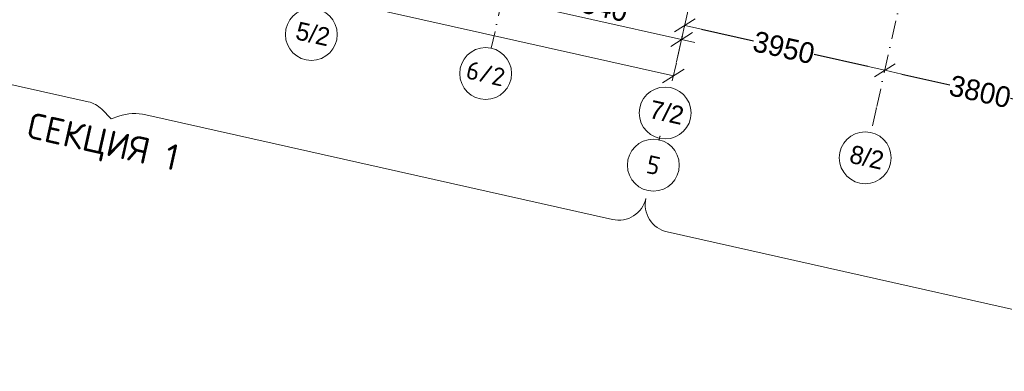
# Model space of a CAD drawing. Header units: millimetres. Extents: x -7145531 to -6681560, y 6117368 to 6219355.
# Tile 9 of 144: x -6950471 to -6931503, y 6119575 to 6126352. Entities that reach past the tile are written whole.
import ezdxf
from ezdxf.enums import TextEntityAlignment as Align

# ---------------------------------------------------------------- set-up
doc = ezdxf.new("R2010")
doc.units = ezdxf.units.MM
doc.header["$MEASUREMENT"] = 0
doc.linetypes.add('Штрихпунктирная', pattern=[670.277762, 352.777767, -176.388884, 0, -141.111112])
for name, color, linetype, lineweight in [('0_Ном._пера__1', 7, 'Continuous', 0), ('0_Ном._пера__120', 7, 'Continuous', 0), ('АР-Чертеж-Оси габаритные.АР_Ном._пера__120', 7, 'Continuous', 0), ('АР-Чертеж-Оси_Осевые размеры.АР_Ном._пера__1', 7, 'Continuous', 0), ('АР-Чертеж-Оси_Осевые размеры.АР_Ном._пера__120', 7, 'Continuous', 0)]:
    doc.layers.add(name, color=color, linetype=linetype, lineweight=lineweight)
doc.layers.add('АР-Чертеж-Оси габаритные.АР', color=7, linetype='Continuous')
doc.layers.add('АР-Чертеж-Оси_Осевые размеры.АР', color=7, linetype='Continuous')
doc.styles.add('РЎР“Р•РќР•Р\xa0Р\x98Р\xa0_РЎРўР\x98Р›Р¬_3', font='GOTHIC.TTF')
doc.styles.add('РЎР“Р•РќР•Р\xa0Р\x98Р\xa0_РЎРўР\x98Р›Р¬_8', font='isocpeur.ttf')
doc.dimstyles.new('СГЕНЕРИР_СТИЛЬ__2', dxfattribs={"dimtxt": 400, "dimasz": 332.5, "dimexe": 0.18, "dimexo": 0.0625, "dimgap": 0, "dimtad": 1, "dimdec": 0, "dimzin": 0, "dimdsep": 46, "dimtxsty": 'РЎР“Р•РќР•Р\xa0Р\x98Р\xa0_РЎРўР\x98Р›Р¬_3', "dimblk": 'ARROWHEAD_6', "dimblk1": 'ARROWHEAD_6', "dimblk2": 'ARROWHEAD_6', "dimcen": 0.09, "dimse1": 1, "dimse2": 1, "dimclrd": 7, "dimclre": 7, "dimclrt": 7, "dimazin": 0, "dimtfac": 1, "dimtdec": 4, "dimtmove": 0, "dimatfit": 3, "dimfxl": 1, "dimtolj": 1, "dimtzin": 0, "dimarcsym": 0})
doc.dimstyles.new('СГЕНЕРИР_СТИЛЬ__5', dxfattribs={"dimtxt": 400, "dimasz": 332.5, "dimexe": 0.18, "dimexo": 0.0625, "dimgap": 0, "dimtad": 1, "dimdec": 0, "dimzin": 0, "dimdsep": 46, "dimtxsty": 'РЎР“Р•РќР•Р\xa0Р\x98Р\xa0_РЎРўР\x98Р›Р¬_3', "dimblk": 'ARROWHEAD_6', "dimblk1": 'ARROWHEAD_6', "dimblk2": 'ARROWHEAD_6', "dimcen": 0.09, "dimse1": 1, "dimse2": 1, "dimclrd": 7, "dimclre": 7, "dimclrt": 7, "dimazin": 0, "dimtfac": 1, "dimtdec": 4, "dimtmove": 2, "dimatfit": 3, "dimfxl": 1, "dimtolj": 1, "dimtzin": 0, "dimarcsym": 0})

# ---------------------------------------------------------------- blocks, each defined once
blk = doc.blocks.new('Стандартный Маркер Сетки[63]_8', base_point=(-7160681, 6147694))
at = {"layer": 'АР-Чертеж-Оси_Осевые размеры.АР_Ном._пера__120', "color": 7, "linetype": 'Штрихпунктирная', "lineweight": 0}
for p, q in [((-7160788, 6147219), (-7165571, 6125920)), ((-7165571, 6125920), (-7165678, 6125445))]:
    blk.add_line(p, q, dxfattribs=at)
at = {"layer": 'АР-Чертеж-Оси_Осевые размеры.АР_Ном._пера__120', "color": 7, "linetype": 'Continuous', "lineweight": 0}
blk.add_circle((-7165787, 6124957), 500, dxfattribs=at)
at = {"layer": 'АР-Чертеж-Оси_Осевые размеры.АР_Ном._пера__120', "color": 7, "linetype": 'Штрихпунктирная', "lineweight": 0}
blk.add_point((-7165571, 6125920), dxfattribs=at)
blk.add_point((-7165571, 6125920), dxfattribs=at)
at = {"layer": 'АР-Чертеж-Оси_Осевые размеры.АР_Ном._пера__120', "color": 7, "lineweight": 0, "style": 'РЎР“Р•РќР•Р\xa0Р\x98Р\xa0_РЎРўР\x98Р›Р¬_3'}
blk.add_attdef('AC_MarkerText_1', text='', height=350, rotation=347.3417, dxfattribs=at).set_placement((-7165717, 6125138), align=Align.TOP_CENTER)
blk = doc.blocks.new('Стандартный Маркер Сетки[65]_8', base_point=(-7156827, 6146828))
at = {"layer": 'АР-Чертеж-Оси_Осевые размеры.АР_Ном._пера__120', "color": 7, "linetype": 'Штрихпунктирная', "lineweight": 0}
for p, q in [((-7156934, 6146354), (-7161717, 6125054)), ((-7161717, 6125054), (-7161824, 6124580))]:
    blk.add_line(p, q, dxfattribs=at)
at = {"layer": 'АР-Чертеж-Оси_Осевые размеры.АР_Ном._пера__120', "color": 7, "linetype": 'Continuous', "lineweight": 0}
blk.add_circle((-7161933, 6124092), 500, dxfattribs=at)
at = {"layer": 'АР-Чертеж-Оси_Осевые размеры.АР_Ном._пера__120', "color": 7, "linetype": 'Штрихпунктирная', "lineweight": 0}
blk.add_point((-7161717, 6125054), dxfattribs=at)
blk.add_point((-7161717, 6125054), dxfattribs=at)
at = {"layer": 'АР-Чертеж-Оси_Осевые размеры.АР_Ном._пера__120', "color": 7, "lineweight": 0, "style": 'РЎР“Р•РќР•Р\xa0Р\x98Р\xa0_РЎРўР\x98Р›Р¬_3'}
blk.add_attdef('AC_MarkerText_1', text='', height=350, rotation=347.3417, dxfattribs=at).set_placement((-7161863, 6124273), align=Align.TOP_CENTER)
blk = doc.blocks.new('Стандартный Маркер Сетки[77]_8', base_point=(-7165889, 6124505))
at = {"layer": 'АР-Чертеж-Оси габаритные.АР_Ном._пера__120', "color": 7, "linetype": 'Штрихпунктирная', "lineweight": 0}
blk.add_line((-7165889, 6124505), (-7165904, 6124438), dxfattribs=at)
at = {"layer": 'АР-Чертеж-Оси габаритные.АР_Ном._пера__120', "color": 7, "linetype": 'Continuous', "lineweight": 0}
blk.add_circle((-7166014, 6123950), 500, dxfattribs=at)
at = {"layer": 'АР-Чертеж-Оси габаритные.АР_Ном._пера__120', "color": 7, "linetype": 'Штрихпунктирная', "lineweight": 0}
for p in [(-7165889, 6124505), (-7165904, 6124438), (-7165904, 6124438), (-7165904, 6124438)]:
    blk.add_point(p, dxfattribs=at)
at = {"layer": 'АР-Чертеж-Оси габаритные.АР_Ном._пера__120', "color": 7, "lineweight": 0, "style": 'РЎР“Р•РќР•Р\xa0Р\x98Р\xa0_РЎРўР\x98Р›Р¬_8'}
blk.add_attdef('AC_MarkerText_1', text='', height=350, rotation=347.3417, dxfattribs=at).set_placement((-7165975, 6124121), align=Align.TOP_CENTER)
blk = doc.blocks.new('Стандартный Маркер Сетки[83]_8', base_point=(-7160681, 6147694))
at = {"layer": 'АР-Чертеж-Оси_Осевые размеры.АР_Ном._пера__120', "color": 7, "linetype": 'Штрихпунктирная', "lineweight": 0}
for p, q in [((-7160788, 6147219), (-7165571, 6125920)), ((-7165571, 6125920), (-7165678, 6125445))]:
    blk.add_line(p, q, dxfattribs=at)
at = {"layer": 'АР-Чертеж-Оси_Осевые размеры.АР_Ном._пера__120', "color": 7, "linetype": 'Continuous', "lineweight": 0}
blk.add_circle((-7165787, 6124957), 500, dxfattribs=at)
at = {"layer": 'АР-Чертеж-Оси_Осевые размеры.АР_Ном._пера__120', "color": 7, "linetype": 'Штрихпунктирная', "lineweight": 0}
blk.add_point((-7165571, 6125920), dxfattribs=at)
blk.add_point((-7165571, 6125920), dxfattribs=at)
at = {"layer": 'АР-Чертеж-Оси_Осевые размеры.АР_Ном._пера__120', "color": 7, "lineweight": 0, "style": 'РЎР“Р•РќР•Р\xa0Р\x98Р\xa0_РЎРўР\x98Р›Р¬_3'}
blk.add_attdef('AC_MarkerText_1', text='', height=350, rotation=347.3417, dxfattribs=at).set_placement((-7165717, 6125138), align=Align.TOP_CENTER)
blk = doc.blocks.new('Стандартный Маркер Сетки[85]_8', base_point=(-7156827, 6146828))
at = {"layer": 'АР-Чертеж-Оси_Осевые размеры.АР_Ном._пера__120', "color": 7, "linetype": 'Штрихпунктирная', "lineweight": 0}
for p, q in [((-7156934, 6146354), (-7161717, 6125054)), ((-7161717, 6125054), (-7161824, 6124580))]:
    blk.add_line(p, q, dxfattribs=at)
at = {"layer": 'АР-Чертеж-Оси_Осевые размеры.АР_Ном._пера__120', "color": 7, "linetype": 'Continuous', "lineweight": 0}
blk.add_circle((-7161933, 6124092), 500, dxfattribs=at)
at = {"layer": 'АР-Чертеж-Оси_Осевые размеры.АР_Ном._пера__120', "color": 7, "linetype": 'Штрихпунктирная', "lineweight": 0}
blk.add_point((-7161717, 6125054), dxfattribs=at)
blk.add_point((-7161717, 6125054), dxfattribs=at)
at = {"layer": 'АР-Чертеж-Оси_Осевые размеры.АР_Ном._пера__120', "color": 7, "lineweight": 0, "style": 'РЎР“Р•РќР•Р\xa0Р\x98Р\xa0_РЎРўР\x98Р›Р¬_3'}
blk.add_attdef('AC_MarkerText_1', text='', height=350, rotation=347.3417, dxfattribs=at).set_placement((-7161863, 6124273), align=Align.TOP_CENTER)
blk = doc.blocks.new('Стандартный Маркер Сетки[90]_8', base_point=(-7165889, 6124505))
at = {"layer": 'АР-Чертеж-Оси габаритные.АР_Ном._пера__120', "color": 7, "linetype": 'Штрихпунктирная', "lineweight": 0}
blk.add_line((-7165889, 6124505), (-7165904, 6124438), dxfattribs=at)
at = {"layer": 'АР-Чертеж-Оси габаритные.АР_Ном._пера__120', "color": 7, "linetype": 'Continuous', "lineweight": 0}
blk.add_circle((-7166014, 6123950), 500, dxfattribs=at)
at = {"layer": 'АР-Чертеж-Оси габаритные.АР_Ном._пера__120', "color": 7, "linetype": 'Штрихпунктирная', "lineweight": 0}
for p in [(-7165889, 6124505), (-7165904, 6124438), (-7165904, 6124438), (-7165904, 6124438)]:
    blk.add_point(p, dxfattribs=at)
at = {"layer": 'АР-Чертеж-Оси габаритные.АР_Ном._пера__120', "color": 7, "lineweight": 0, "style": 'РЎР“Р•РќР•Р\xa0Р\x98Р\xa0_РЎРўР\x98Р›Р¬_8'}
blk.add_attdef('AC_MarkerText_1', text='', height=350, rotation=347.3417, dxfattribs=at).set_placement((-7165975, 6124121), align=Align.TOP_CENTER)
blk = doc.blocks.new('ARROWHEAD_6')
at = {"color": 0, "linetype": 'Continuous', "lineweight": 0}
for p, q in [((0, 0), (-1, 0)), ((-0.5, -0.5), (0.5, 0.5))]:
    blk.add_line(p, q, dxfattribs=at)
blk = doc.blocks.new('*D583', base_point=(-6566190, 6562678))
at = {"layer": 'Defpoints', "color": 0, "linetype": 'Continuous', "transparency": 16777216}
for p in [(-6932159, 6132704), (-6928608, 6131173), (-6933804, 6125377)]:
    blk.add_point(p, dxfattribs=at)
at = {"layer": 'АР-Чертеж-Оси_Осевые размеры.АР', "color": 7, "linetype": 'Continuous', "lineweight": -2, "transparency": 16777216}
for p, q in [((-6933480, 6125305), (-6932553, 6125096)), ((-6930421, 6124618), (-6931385, 6124834))]:
    blk.add_line(p, q, dxfattribs=at)
at = {"layer": 'АР-Чертеж-Оси_Осевые размеры.АР', "color": 7, "linetype": 'Continuous', "lineweight": -2, "transparency": 16777216, "xscale": 332.5, "yscale": 332.5, "zscale": 332.5}
for p, rotation in [((-6933804, 6125377), 167.3417232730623), ((-6930097, 6124545), 347.3417232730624)]:
    blk.add_blockref('ARROWHEAD_6', p, dxfattribs=dict(at, rotation=rotation))
at = {"layer": 'АР-Чертеж-Оси_Осевые размеры.АР', "color": 7, "linetype": 'Continuous', "lineweight": 0, "transparency": 16777216, "insert": (-6931969, 6124965), "char_height": 400, "attachment_point": 5, "rotation": 347.3417, "style": 'РЎР“Р•РќР•Р\xa0Р\x98Р\xa0_РЎРўР\x98Р›Р¬_3'}
blk.add_mtext('\\A1;3800', dxfattribs=at)
blk = doc.blocks.new('*D584', base_point=(-6566190, 6562678))
at = {"layer": 'Defpoints', "color": 0, "linetype": 'Continuous', "transparency": 16777216}
for p in [(-6935996, 6133643), (-6932159, 6132704), (-6937658, 6126243)]:
    blk.add_point(p, dxfattribs=at)
at = {"layer": 'АР-Чертеж-Оси_Осевые размеры.АР', "color": 7, "linetype": 'Continuous', "lineweight": -2, "transparency": 16777216}
for p, q in [((-6937334, 6126170), (-6936334, 6125946)), ((-6934129, 6125450), (-6935166, 6125683))]:
    blk.add_line(p, q, dxfattribs=at)
at = {"layer": 'АР-Чертеж-Оси_Осевые размеры.АР', "color": 7, "linetype": 'Continuous', "lineweight": -2, "transparency": 16777216, "xscale": 332.5, "yscale": 332.5, "zscale": 332.5}
for p, rotation in [((-6937658, 6126243), 167.3417232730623), ((-6933804, 6125377), 347.3417232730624)]:
    blk.add_blockref('ARROWHEAD_6', p, dxfattribs=dict(at, rotation=rotation))
at = {"layer": 'АР-Чертеж-Оси_Осевые размеры.АР', "color": 7, "linetype": 'Continuous', "lineweight": 0, "transparency": 16777216, "insert": (-6935750, 6125814), "char_height": 400, "attachment_point": 5, "rotation": 347.3417, "style": 'РЎР“Р•РќР•Р\xa0Р\x98Р\xa0_РЎРўР\x98Р›Р¬_3'}
blk.add_mtext('\\A1;3950', dxfattribs=at)
blk = doc.blocks.new('Стандартный Маркер Сетки[128]_3', base_point=(-6939741, 6148821))
at = {"layer": 'АР-Чертеж-Оси_Осевые размеры.АР_Ном._пера__120', "color": 7, "linetype": 'Continuous', "lineweight": 0}
blk.add_circle((-6944852, 6126067), 500, dxfattribs=at)
at = {"layer": 'АР-Чертеж-Оси_Осевые размеры.АР_Ном._пера__120', "color": 7, "lineweight": 0, "style": 'РЎР“Р•РќР•Р\xa0Р\x98Р\xa0_РЎРўР\x98Р›Р¬_3'}
blk.add_attdef('AC_MarkerText_1', text='', height=350, rotation=347.3417, dxfattribs=at).set_placement((-6944782, 6126249), align=Align.TOP_CENTER)
blk = doc.blocks.new('Стандартный Маркер Сетки[130]_3', base_point=(-6932931, 6147292))
at = {"layer": 'АР-Чертеж-Оси_Осевые размеры.АР_Ном._пера__120', "color": 7, "linetype": 'Штрихпунктирная', "lineweight": 0}
for p, q in [((-6933038, 6146817), (-6937821, 6125518)), ((-6937821, 6125518), (-6937928, 6125043))]:
    blk.add_line(p, q, dxfattribs=at)
at = {"layer": 'АР-Чертеж-Оси_Осевые размеры.АР_Ном._пера__120', "color": 7, "linetype": 'Continuous', "lineweight": 0}
blk.add_circle((-6938037, 6124555), 500, dxfattribs=at)
at = {"layer": 'АР-Чертеж-Оси_Осевые размеры.АР_Ном._пера__120', "color": 7, "linetype": 'Штрихпунктирная', "lineweight": 0}
blk.add_point((-6937821, 6125518), dxfattribs=at)
blk.add_point((-6937821, 6125518), dxfattribs=at)
at = {"layer": 'АР-Чертеж-Оси_Осевые размеры.АР_Ном._пера__120', "color": 7, "lineweight": 0, "style": 'РЎР“Р•РќР•Р\xa0Р\x98Р\xa0_РЎРўР\x98Р›Р¬_3'}
blk.add_attdef('AC_MarkerText_1', text='', height=350, rotation=347.3417, dxfattribs=at).set_placement((-6937968, 6124736), align=Align.TOP_CENTER)
blk = doc.blocks.new('Стандартный Маркер Сетки[138]_3', base_point=(-6936385, 6148067))
at = {"layer": 'АР-Чертеж-Оси_Осевые размеры.АР_Ном._пера__120', "color": 7, "linetype": 'Штрихпунктирная', "lineweight": 0}
blk.add_line((-6941167, 6126777), (-6941386, 6125801), dxfattribs=at)
at = {"layer": 'АР-Чертеж-Оси_Осевые размеры.АР_Ном._пера__120', "color": 7, "linetype": 'Continuous', "lineweight": 0}
blk.add_circle((-6941495, 6125314), 500, dxfattribs=at)
at = {"layer": 'АР-Чертеж-Оси_Осевые размеры.АР_Ном._пера__120', "color": 7, "lineweight": 0, "style": 'РЎР“Р•РќР•Р\xa0Р\x98Р\xa0_РЎРўР\x98Р›Р¬_8'}
blk.add_attdef('AC_MarkerText_1', text='', height=350, rotation=347.3417, dxfattribs=at).set_placement((-6941457, 6125484), align=Align.TOP_CENTER)
blk = doc.blocks.new('Стандартный Маркер Сетки[139]_3', base_point=(-6938139, 6124103))
at = {"layer": 'АР-Чертеж-Оси габаритные.АР_Ном._пера__120', "color": 7, "linetype": 'Штрихпунктирная', "lineweight": 0}
blk.add_line((-6938139, 6124103), (-6938154, 6124035), dxfattribs=at)
at = {"layer": 'АР-Чертеж-Оси габаритные.АР_Ном._пера__120', "color": 7, "linetype": 'Continuous', "lineweight": 0}
blk.add_circle((-6938264, 6123548), 500, dxfattribs=at)
at = {"layer": 'АР-Чертеж-Оси габаритные.АР_Ном._пера__120', "color": 7, "linetype": 'Штрихпунктирная', "lineweight": 0}
for p in [(-6938139, 6124103), (-6938154, 6124035), (-6938154, 6124035), (-6938154, 6124035)]:
    blk.add_point(p, dxfattribs=at)
at = {"layer": 'АР-Чертеж-Оси габаритные.АР_Ном._пера__120', "color": 7, "lineweight": 0, "style": 'РЎР“Р•РќР•Р\xa0Р\x98Р\xa0_РЎРўР\x98Р›Р¬_8'}
blk.add_attdef('AC_MarkerText_1', text='', height=350, rotation=347.3417, dxfattribs=at).set_placement((-6938225, 6123718), align=Align.TOP_CENTER)
blk = doc.blocks.new('Стандартный Маркер Сетки[141]_3', base_point=(-6939741, 6148821))
at = {"layer": 'АР-Чертеж-Оси_Осевые размеры.АР_Ном._пера__120', "color": 7, "linetype": 'Continuous', "lineweight": 0}
blk.add_circle((-6944852, 6126067), 500, dxfattribs=at)
at = {"layer": 'АР-Чертеж-Оси_Осевые размеры.АР_Ном._пера__120', "color": 7, "lineweight": 0, "style": 'РЎР“Р•РќР•Р\xa0Р\x98Р\xa0_РЎРўР\x98Р›Р¬_3'}
blk.add_attdef('AC_MarkerText_1', text='', height=350, rotation=347.3417, dxfattribs=at).set_placement((-6944782, 6126249), align=Align.TOP_CENTER)
blk = doc.blocks.new('Стандартный Маркер Сетки[143]_3', base_point=(-6932931, 6147292))
at = {"layer": 'АР-Чертеж-Оси_Осевые размеры.АР_Ном._пера__120', "color": 7, "linetype": 'Штрихпунктирная', "lineweight": 0}
for p, q in [((-6933038, 6146817), (-6937821, 6125518)), ((-6937821, 6125518), (-6937928, 6125043))]:
    blk.add_line(p, q, dxfattribs=at)
at = {"layer": 'АР-Чертеж-Оси_Осевые размеры.АР_Ном._пера__120', "color": 7, "linetype": 'Continuous', "lineweight": 0}
blk.add_circle((-6938037, 6124555), 500, dxfattribs=at)
at = {"layer": 'АР-Чертеж-Оси_Осевые размеры.АР_Ном._пера__120', "color": 7, "linetype": 'Штрихпунктирная', "lineweight": 0}
blk.add_point((-6937821, 6125518), dxfattribs=at)
blk.add_point((-6937821, 6125518), dxfattribs=at)
at = {"layer": 'АР-Чертеж-Оси_Осевые размеры.АР_Ном._пера__120', "color": 7, "lineweight": 0, "style": 'РЎР“Р•РќР•Р\xa0Р\x98Р\xa0_РЎРўР\x98Р›Р¬_3'}
blk.add_attdef('AC_MarkerText_1', text='', height=350, rotation=347.3417, dxfattribs=at).set_placement((-6937968, 6124736), align=Align.TOP_CENTER)
blk = doc.blocks.new('Стандартный Маркер Сетки[151]_3', base_point=(-6936385, 6148067))
at = {"layer": 'АР-Чертеж-Оси_Осевые размеры.АР_Ном._пера__120', "color": 7, "linetype": 'Штрихпунктирная', "lineweight": 0}
blk.add_line((-6941167, 6126777), (-6941386, 6125801), dxfattribs=at)
at = {"layer": 'АР-Чертеж-Оси_Осевые размеры.АР_Ном._пера__120', "color": 7, "linetype": 'Continuous', "lineweight": 0}
blk.add_circle((-6941495, 6125314), 500, dxfattribs=at)
at = {"layer": 'АР-Чертеж-Оси_Осевые размеры.АР_Ном._пера__120', "color": 7, "lineweight": 0, "style": 'РЎР“Р•РќР•Р\xa0Р\x98Р\xa0_РЎРўР\x98Р›Р¬_8'}
blk.add_attdef('AC_MarkerText_1', text='', height=350, rotation=347.3417, dxfattribs=at).set_placement((-6941457, 6125484), align=Align.TOP_CENTER)
blk = doc.blocks.new('Стандартный Маркер Сетки[152]_3', base_point=(-6938139, 6124103))
at = {"layer": 'АР-Чертеж-Оси габаритные.АР_Ном._пера__120', "color": 7, "linetype": 'Штрихпунктирная', "lineweight": 0}
blk.add_line((-6938139, 6124103), (-6938154, 6124035), dxfattribs=at)
at = {"layer": 'АР-Чертеж-Оси габаритные.АР_Ном._пера__120', "color": 7, "linetype": 'Continuous', "lineweight": 0}
blk.add_circle((-6938264, 6123548), 500, dxfattribs=at)
at = {"layer": 'АР-Чертеж-Оси габаритные.АР_Ном._пера__120', "color": 7, "linetype": 'Штрихпунктирная', "lineweight": 0}
for p in [(-6938139, 6124103), (-6938154, 6124035), (-6938154, 6124035), (-6938154, 6124035)]:
    blk.add_point(p, dxfattribs=at)
at = {"layer": 'АР-Чертеж-Оси габаритные.АР_Ном._пера__120', "color": 7, "lineweight": 0, "style": 'РЎР“Р•РќР•Р\xa0Р\x98Р\xa0_РЎРўР\x98Р›Р¬_8'}
blk.add_attdef('AC_MarkerText_1', text='', height=350, rotation=347.3417, dxfattribs=at).set_placement((-6938225, 6123718), align=Align.TOP_CENTER)
blk = doc.blocks.new('*D920', base_point=(-6338440, 6562276))
at = {"layer": 'АР-Чертеж-Оси_Осевые размеры.АР_Ном._пера__1', "color": 7, "linetype": 'Continuous', "lineweight": 0, "transparency": 16777216}
for p, q in [((-6944602, 6127179), (-6944458, 6127820)), ((-6944321, 6127632), (-6944739, 6127367)), ((-6944530, 6127499), (-6941174, 6126746)), ((-6941246, 6126425), (-6941102, 6127066)), ((-6940965, 6126878), (-6941383, 6126613))]:
    blk.add_line(p, q, dxfattribs=at)
at = {"layer": 'АР-Чертеж-Оси_Осевые размеры.АР_Ном._пера__1', "color": 7, "lineweight": 0, "transparency": 16777216, "insert": (-6943522, 6127355), "char_height": 400, "attachment_point": 7, "rotation": 347.3417, "style": 'РЎР“Р•РќР•Р\xa0Р\x98Р\xa0_РЎРўР\x98Р›Р¬_3'}
blk.add_mtext('\\A1;{\\pql;\\fCentury Gothic|b0|i0|c204|p0;\\W1.000000;3\xa0440}', dxfattribs=at)
blk = doc.blocks.new('*D921', base_point=(-6338440, 6562276))
at = {"layer": 'АР-Чертеж-Оси_Осевые размеры.АР_Ном._пера__1', "color": 7, "linetype": 'Continuous', "lineweight": 0, "transparency": 16777216}
for p, q in [((-6944530, 6127499), (-6941174, 6126746)), ((-6941246, 6126425), (-6941102, 6127066)), ((-6940965, 6126878), (-6941383, 6126613)), ((-6941174, 6126746), (-6937720, 6125970)), ((-6937792, 6125650), (-6937648, 6126290)), ((-6937929, 6125837), (-6937511, 6126102)), ((-6937720, 6125970), (-6937464, 6125912))]:
    blk.add_line(p, q, dxfattribs=at)
at = {"layer": 'АР-Чертеж-Оси_Осевые размеры.АР_Ном._пера__1', "color": 7, "lineweight": 0, "transparency": 16777216, "insert": (-6940117, 6126590), "char_height": 400, "attachment_point": 7, "rotation": 347.3417, "style": 'РЎР“Р•РќР•Р\xa0Р\x98Р\xa0_РЎРўР\x98Р›Р¬_3'}
blk.add_mtext('\\A1;{\\pql;\\fCentury Gothic|b0|i0|c204|p0;\\W1.000000;3\xa0540}', dxfattribs=at)
blk = doc.blocks.new('*D948', base_point=(-6338440, 6562276))
at = {"layer": 'АР-Чертеж-Оси_Осевые размеры.АР_Ном._пера__1', "color": 7, "linetype": 'Continuous', "lineweight": 0, "transparency": 16777216}
for p, q in [((-6959437, 6130445), (-6959581, 6129805)), ((-6959509, 6130125), (-6959765, 6130182)), ((-6959300, 6130257), (-6959718, 6129992)), ((-6937878, 6125267), (-6959509, 6130125)), ((-6938087, 6125134), (-6937669, 6125399))]:
    blk.add_line(p, q, dxfattribs=at)
at = {"layer": 'АР-Чертеж-Оси_Осевые размеры.АР_Ном._пера__1', "color": 7, "lineweight": 0, "transparency": 16777216, "insert": (-6947320, 6127469), "char_height": 400, "attachment_point": 7, "rotation": 347.3417, "style": 'РЎР“Р•РќР•Р\xa0Р\x98Р\xa0_РЎРўР\x98Р›Р¬_3'}
blk.add_mtext('\\A1;{\\pql;\\fCentury Gothic|b0|i0|c204|p0;\\W1.000000;22\xa0170}', dxfattribs=at)

msp = doc.modelspace()

# ---------------------------------------------------------------- linework, layer by layer
at = {"layer": '0_Ном._пера__120', "color": 7, "linetype": 'Continuous', "lineweight": 0}
for points in [[(-6959980.1, 6127752.8, 0.4142136), (-6959573.1, 6127110), (-6949152.5, 6124769.6, -0.1418046), (-6948890.3, 6124625.4), (-6948708.7, 6124444.2)], [(-6948708.7, 6124444.2), (-6948562.8, 6124492.8, -0.1365629), (-6948038.4, 6124519.3), (-6939050.3, 6122500.7, 0.4142136), (-6938407.4, 6122907.7)], [(-6938407.4, 6122907.7, 0.4142136), (-6938000.4, 6122264.9), (-6927473.4, 6119900.6, -0.1418046), (-6927211.3, 6119756.4), (-6927029.6, 6119575.2)]]:
    msp.add_lwpolyline(points, format="xyb", dxfattribs=at)

# ---------------------------------------------------------------- block references
at = {"layer": 'АР-Чертеж-Оси габаритные.АР', "color": 8, "linetype": 'Continuous', "lineweight": 15}
for name in ['Стандартный Маркер Сетки[77]_8', 'Стандартный Маркер Сетки[90]_8', 'Стандартный Маркер Сетки[139]_3', 'Стандартный Маркер Сетки[152]_3']:
    msp.add_blockref(name, (-6938138.8, 6124103.3), dxfattribs=at).add_auto_attribs({'AC_MarkerText_1': '5'})
at = {"layer": 'АР-Чертеж-Оси_Осевые размеры.АР', "color": 8, "linetype": 'Continuous', "lineweight": 15}
for name, p, values in [('Стандартный Маркер Сетки[128]_3', (-6939741.4, 6148821.1), {'AC_MarkerText_1': '5/2'}), ('Стандартный Маркер Сетки[141]_3', (-6939741.4, 6148821.1), {'AC_MarkerText_1': '5/2'}), ('Стандартный Маркер Сетки[138]_3', (-6936385, 6148067.3), {'AC_MarkerText_1': '6/2'}), ('Стандартный Маркер Сетки[151]_3', (-6936385, 6148067.3), {'AC_MarkerText_1': '6/2'}), ('Стандартный Маркер Сетки[63]_8', (-6932931, 6147291.5), {'AC_MarkerText_1': '7/2'}), ('Стандартный Маркер Сетки[83]_8', (-6932931, 6147291.5), {'AC_MarkerText_1': '7/2'}), ('Стандартный Маркер Сетки[130]_3', (-6932931, 6147291.5), {'AC_MarkerText_1': '7/2'}), ('Стандартный Маркер Сетки[143]_3', (-6932931, 6147291.5), {'AC_MarkerText_1': '7/2'}), ('Стандартный Маркер Сетки[65]_8', (-6929077, 6146425.9), {'AC_MarkerText_1': '8/2'}), ('Стандартный Маркер Сетки[85]_8', (-6929077, 6146425.9), {'AC_MarkerText_1': '8/2'})]:
    msp.add_blockref(name, p, dxfattribs=at).add_auto_attribs(values)

# ---------------------------------------------------------------- texts
at = {"layer": '0_Ном._пера__1', "color": 7, "linetype": 'Continuous', "lineweight": 0, "insert": (-6948944.7, 6123628.8), "char_height": 500, "attachment_point": 8, "rotation": 347.34172, "style": 'РЎР“Р•РќР•Р\xa0Р\x98Р\xa0_РЎРўР\x98Р›Р¬_8'}
msp.add_mtext('\\A1;{\\pqc;\\fISOCPEUR|b0|i0|c204|p0;\\W1.000000;СЕКЦИЯ \\fISOCPEUR|b0|i0|c204|p0;\\W1.000000;1}', dxfattribs=at)

# ---------------------------------------------------------------- dimensions: what is measured, and where the dimension line sits
at = {"layer": 'АР-Чертеж-Оси_Осевые размеры.АР', "color": 7, "linetype": 'Continuous', "lineweight": 0}
for base, p1, p2, angle, dimstyle, picture, middle in [((-6937658.3, 6126243), (-6932158.9, 6132703.9), (-6935996.3, 6133643), 167.34172, 'СГЕНЕРИР_СТИЛЬ__2', '*D584', (-6935749.6, 6125814.4)), ((-6933804.3, 6125377.5), (-6928608.2, 6131172.6), (-6932158.9, 6132703.9), 167.34172, 'СГЕНЕРИР_СТИЛЬ__2', '*D583', (-6931968.8, 6124965.2)), ((-6959508.9, 6130124.8), (-6938037.5, 6124555.1), (-6959672.6, 6129396.1), 167.34172, 'СГЕНЕРИР_СТИЛЬ__5', '*D948', (-6946457.9, 6127480.6)), ((-6941173.7, 6126745.6), (-6944523, 6127531), (-6941495.3, 6125313.6), 347.34172, 'СГЕНЕРИР_СТИЛЬ__2', '*D920', (-6942808.8, 6127399.8)), ((-6937719.7, 6125969.8), (-6941495.3, 6125313.6), (-6937719.7, 6125969.8), 347.34172, 'СГЕНЕРИР_СТИЛЬ__2', '*D921', (-6939403.6, 6126635))]:
    dim = msp.add_linear_dim(base=base, p1=p1, p2=p2, angle=angle, dimstyle=dimstyle, dxfattribs=at)
    dim.commit()
    dim.dimension.update_dxf_attribs({"geometry": picture, "text_midpoint": middle, "dimtype": 160, "text_rotation": 347.34172})

doc.saveas('drawing.dxf')
